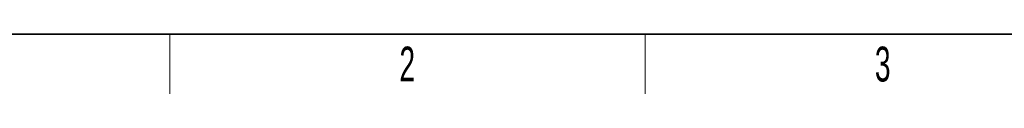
# Model space of a CAD drawing. Header units: millimetres. Extents: x 5 to 418, y 2 to 292.
# Tile 2 of 40: x 59 to 158, y 6 to 12. Entities that reach past the tile are written whole.
import ezdxf

# ---------------------------------------------------------------- set-up
doc = ezdxf.new("R2010")
doc.units = ezdxf.units.MM
doc.layers.add('SLD-0', color=7, linetype='Continuous')
doc.styles.add('SLDTEXTSTYLE0', font='TXT', dxfattribs={"width": 0.605})

msp = doc.modelspace()

# ---------------------------------------------------------------- linework, layer by layer
at = {"layer": 'SLD-0', "lineweight": 35}
msp.add_line((26, 12), (408, 12), dxfattribs=at)
at = {"layer": 'SLD-0', "lineweight": 18}
for p, q in [((73.75, 6), (73.75, 12)), ((121.5, 6), (121.5, 12))]:
    msp.add_line(p, q, dxfattribs=at)

# ---------------------------------------------------------------- texts
at = {"layer": 'SLD-0', "char_height": 3.5, "attachment_point": 2, "style": 'SLDTEXTSTYLE0'}
for s, insert in [('2', (97.6027, 10.743)), ('3', (145.3527, 10.743))]:
    msp.add_mtext(s, dxfattribs=dict(at, insert=insert))

doc.saveas('drawing.dxf')
